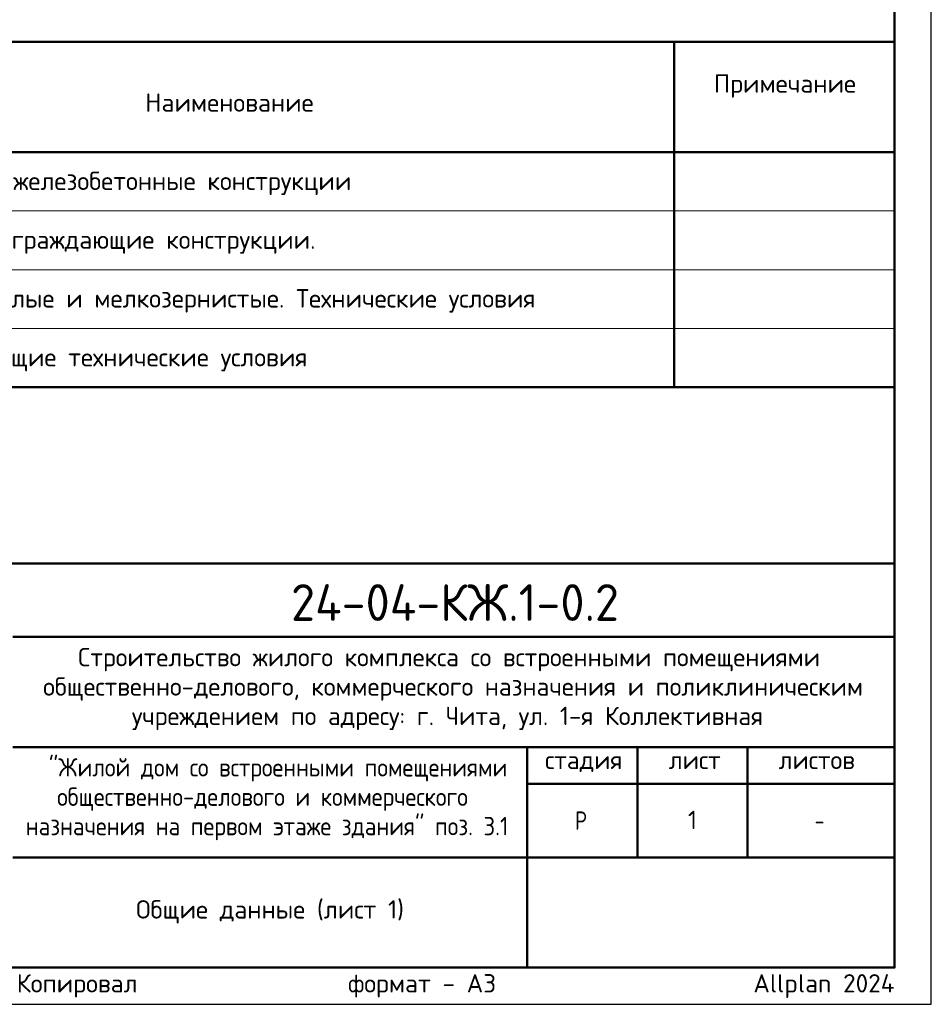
# Model space of a CAD drawing. Header units: millimetres. Extents: x 0 to 42000, y 0 to 29700.
# Tile 3 of 4: x 29593 to 42000, y 0 to 13403. Entities that reach past the tile are written whole.
import ezdxf

# ---------------------------------------------------------------- set-up
doc = ezdxf.new("R2010")
doc.units = ezdxf.units.MM
for name, color, linetype, lineweight in [('Standard', 7, 'Continuous', 25), ('Надписи', 7, 'Continuous', 25), ('Общий01', 7, 'Continuous', 13)]:
    doc.layers.add(name, color=color, linetype=linetype, lineweight=lineweight)
doc.styles.add('ISOCPEUR', font='txt')

msp = doc.modelspace()

# ---------------------------------------------------------------- linework, layer by layer
at = {"layer": 'Standard', "color": 7, "linetype": 'Continuous', "lineweight": 13, "transparency": 33554687}
for p, q in [((23000, 13100), (41500, 13100)), ((23000, 10800), (41500, 10800)), ((23000, 10000), (41500, 10000)), ((23000, 10000), (41500, 10000)), ((23000, 9200), (41500, 9200)), ((23000, 8400), (41500, 8400))]:
    msp.add_line(p, q, dxfattribs=at)
at = {"layer": 'Standard', "color": 7, "linetype": 'Continuous', "lineweight": 50, "transparency": 33554687}
for p, q in [((38500, 13100), (38500, 8400)), ((23000, 11600), (41500, 11600)), ((23000, 6000), (41500, 6000)), ((29500, 5000), (41500, 5000)), ((29500, 3500), (41500, 3500)), ((36500, 2000), (36500, 3500)), ((38000, 2000), (38000, 3500)), ((39500, 2000), (39500, 3500)), ((36500, 3000), (41500, 3000)), ((29500, 2000), (41500, 2000)), ((36500, 500), (36500, 2000)), ((36500, 500), (36500, 2000))]:
    msp.add_line(p, q, dxfattribs=at)
at = {"layer": 'Standard', "color": 7, "linetype": 'Continuous', "lineweight": 25, "transparency": 33554687}
for p, q in [((41500, 500), (41500, 6000)), ((23000, 500), (41500, 500)), ((23000, 500), (41500, 500)), ((23000, 500), (41500, 500))]:
    msp.add_line(p, q, dxfattribs=at)
msp.add_lwpolyline([(0, 0), (42000, 0), (42000, 29700), (0, 29700), (0, 0)], close=True, dxfattribs=at)
at = {"layer": 'Standard', "color": 7, "linetype": 'Continuous', "lineweight": 50, "transparency": 33554687}
for points in [[(2000, 29200), (41500, 29200), (41500, 500), (2000, 500), (2000, 29200)], [(23000, 8400), (23000, 13100), (41500, 13100), (41500, 8400), (23000, 8400)]]:
    msp.add_lwpolyline(points, close=True, dxfattribs=at)
at = {"layer": 'Standard', "color": 7, "linetype": 'Continuous', "lineweight": 13, "transparency": 33554687}
msp.add_lwpolyline([(41500, 500), (23000, 500), (23000, 6000), (41500, 6000), (41500, 500)], dxfattribs=at)
at = {"layer": 'Standard', "color": 7, "linetype": 'Continuous', "lineweight": 25, "transparency": 33554687}
msp.add_lwpolyline([(41500, 6000), (23000, 6000), (23000, 500), (41500, 500), (41500, 6000)], dxfattribs=at)

# ---------------------------------------------------------------- texts
at = {"layer": 'Standard', "color": 7, "linetype": 'Continuous', "lineweight": -3, "transparency": 33554687, "char_height": 250, "style": 'ISOCPEUR'}
for s, insert, width, attachment_point in [('\\A1;{\\fISOCPEUR|i0|b0;\\H250.000000;\\W1.000000;\\C7;Примечание}\\P', (40008, 12500), 1946.67, 5), ('\\A1;{\\fISOCPEUR|i0|b0;\\H250.000000;\\W1.000000;\\C7;Наименование}\\P', (32447, 12275), 2322.22, 5), ('\\A1;{\\fISOCPEUR|i0|b0;\\H250.000000;\\W1.000000;\\C7;Бетонные и железобетонные конструкции}\\P', (27470, 11175), 6786.57, 4), ('\\A1;{\\fISOCPEUR|i0|b0;\\H250.000000;\\W1.000000;\\C7;Несущие и ограждающие конструкции.}\\P', (27508, 10375), 6236.49, 4), ('\\A1;{\\fISOCPEUR|i0|b0;\\H250.000000;\\W1.000000;\\C7;Бетоны тяжелые и мелкозернистые. Технические условия}\\P', (27470, 9575), 9261.82, 4), ('\\A1;{\\fISOCPEUR|i0|b0;\\H250.000000;\\W1.000000;\\C7;Опалубка. Общие технические условия}\\P', (27470, 8775), 6248.99, 4)]:
    msp.add_mtext(s, dxfattribs=dict(at, insert=insert, width=width, attachment_point=attachment_point))
at = {"layer": 'Standard', "color": 7, "linetype": 'Continuous', "lineweight": 50, "transparency": 33554687, "insert": (33285, 5218), "char_height": 500, "width": 4936.77, "attachment_point": 7, "style": 'ISOCPEUR'}
msp.add_mtext('\\W0.96;24-04-КЖ.1-0.2', dxfattribs=at)
at = {"layer": 'Standard', "color": 7, "linetype": 'Continuous', "lineweight": 25, "transparency": 33554687, "char_height": 250, "style": 'ISOCPEUR'}
for s, insert, width, attachment_point in [('\\W0.99;Строительство жилого комплекса со встроенными помещениями', (30388, 4533), 10343.94, 7), ('\\W0.99;общественно-делового, коммерческого назначения и поликлиническим', (29912, 4133), 11292.27, 7), ('\\W0.99;учреждением по адресу: г. Чита, ул. 1-я Коллективная', (31119, 3733), 8881.18, 7), ('\\W0.90;"Жилой дом со встроенными помещениями', (29989, 3033), 6132.51, 7), ('\\W0.99;стадия    лист     листов', (36743, 3162), 4372.59, 7), ('\\W0.90;общественно-делового и коммерческого', (30102, 2633), 5904.55, 7), ('\\W0.90;назначения на первом этаже здания" поз. 3.1', (29676, 2233), 6756.08, 7), ('\\W0.80;Р', (37150, 2375), 299.86, 7), ('\\W0.78;-', (40412, 2375), 272.01, 7), ('\\A1;{\\fISOCPEUR|i0|b0;\\H250.000000;\\W1.000000;\\C7;Общие данные (лист 1)}\\P', (33000, 1258), 3696.6, 5)]:
    msp.add_mtext(s, dxfattribs=dict(at, insert=insert, width=width, attachment_point=attachment_point))
at = {"layer": 'Standard', "color": 8, "linetype": 'Continuous', "lineweight": 13, "transparency": 33554687, "insert": (41500, 248), "char_height": 250, "width": 11749.46, "attachment_point": 6, "style": 'ISOCPEUR'}
msp.add_mtext('\\A1;{\\fISOCPEUR|i0|b0;\\H250.000000;\\W1.000000;\\C8;Копировал                  формат - А3                      Allplan 2024}\\P', dxfattribs=at)
at = {"layer": 'Надписи', "color": 7, "linetype": 'Continuous', "lineweight": 13, "transparency": 33554687, "insert": (38750, 2510), "char_height": 250, "width": 194.44, "attachment_point": 5, "style": 'ISOCPEUR'}
msp.add_mtext('\\A1;{\\fISOCPEUR|i0|b0;\\H250.000000;\\W1.000000;\\C7;1}\\P', dxfattribs=at)
at = {"layer": 'Общий01', "transparency": 33554687, "insert": (32267, 13794), "char_height": 450, "width": 9852.92, "attachment_point": 5, "style": 'ISOCPEUR'}
msp.add_mtext('\\A1;{\\fISOCPEUR|i0|b0;\\H450.000000;\\W1.000000;\\C7;Ведомость ссылочных документов}\\P', dxfattribs=at)

doc.saveas('drawing.dxf')
